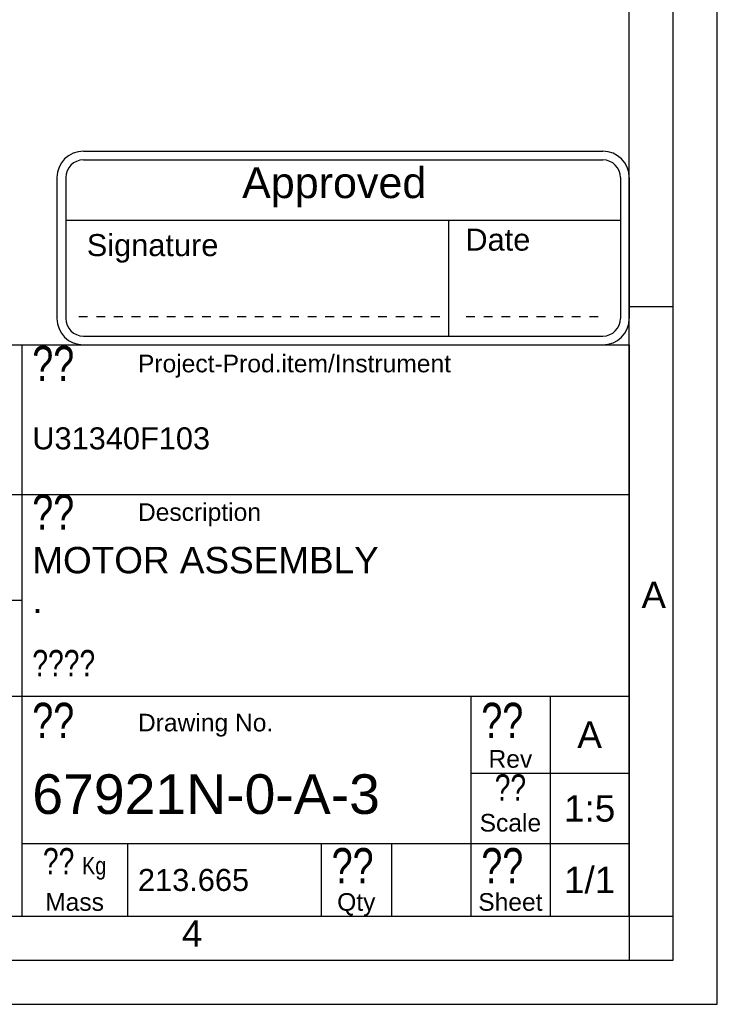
# Model space of a CAD drawing. Header units: millimetres. Extents: x 0 to 420, y 0 to 297.
# Tile 43 of 63: x 341 to 420, y 0 to 112. Entities that reach past the tile are written whole.
import ezdxf

# ---------------------------------------------------------------- set-up
doc = ezdxf.new("R2010")
doc.units = ezdxf.units.MM
doc.header["$LTSCALE"] = 23.1
doc.layers.get('0').update_dxf_attribs({"linetype": 'CONTINUOUS'})
doc.layers.add('DETAIL', color=7, linetype='CONTINUOUS')
doc.styles.add('TEXTSTYLE_11', font='arial.ttf')
doc.styles.add('TEXTSTYLE_2', font='arial.ttf')
doc.styles.add('TEXTSTYLE_3', font='arial.ttf')
doc.styles.add('TEXTSTYLE_5', font='txt', dxfattribs={"width": 0.8})

# ---------------------------------------------------------------- blocks, each defined once
blk = doc.blocks.new('APPROVED_BL3', base_point=(377.5, 85.91))
at = {"layer": 'DETAIL', "color": 1, "linetype": 'CONTINUOUS'}
for p, q in [((348, 96.91), (407, 96.91)), ((348, 95.91), (407, 95.91)), ((345, 93.91), (345, 77.91)), ((346, 93.91), (346, 77.91)), ((409, 93.91), (409, 77.91)), ((410, 93.91), (410, 77.91)), ((346, 89.09), (409, 89.09)), ((389.48, 89.09), (389.48, 75.91)), ((347.48, 78.12), (348.48, 78.12)), ((349.48, 78.12), (350.48, 78.12)), ((351.48, 78.12), (352.48, 78.12)), ((353.48, 78.12), (354.48, 78.12)), ((355.48, 78.12), (356.48, 78.12)), ((357.48, 78.12), (358.48, 78.12)), ((359.48, 78.12), (360.48, 78.12)), ((361.48, 78.12), (362.48, 78.12)), ((363.48, 78.12), (364.48, 78.12)), ((365.48, 78.12), (366.48, 78.12)), ((367.48, 78.12), (368.48, 78.12)), ((369.48, 78.12), (370.48, 78.12)), ((371.48, 78.12), (372.48, 78.12)), ((373.48, 78.12), (374.48, 78.12)), ((375.48, 78.12), (376.48, 78.12)), ((377.48, 78.12), (378.48, 78.12)), ((379.48, 78.12), (380.48, 78.12)), ((381.48, 78.12), (382.48, 78.12)), ((383.48, 78.12), (384.48, 78.12)), ((385.48, 78.12), (386.48, 78.12)), ((387.48, 78.12), (388.48, 78.12)), ((391.48, 78.12), (392.48, 78.12)), ((393.48, 78.12), (394.48, 78.12)), ((395.48, 78.12), (396.48, 78.12)), ((397.48, 78.12), (398.48, 78.12)), ((399.48, 78.12), (400.48, 78.12)), ((401.48, 78.12), (402.48, 78.12)), ((403.48, 78.12), (404.48, 78.12)), ((405.48, 78.12), (406.48, 78.12)), ((348, 75.91), (407, 75.91)), ((348, 74.91), (407, 74.91))]:
    blk.add_line(p, q, dxfattribs=at)
for centre, radius, start, end in [((348, 93.91), 3, 90, 180), ((407, 93.91), 3, 0, 90), ((348, 93.91), 2, 90, 180), ((407, 93.91), 2, 0, 90), ((348, 77.91), 3, 180, 270), ((348, 77.91), 2, 180, 270), ((407, 77.91), 3, 270, 360), ((407, 77.91), 2, 270, 360)]:
    blk.add_arc(centre, radius, start, end, dxfattribs=at)
at = {"layer": 'DETAIL', "color": 2, "linetype": 'CONTINUOUS', "style": 'TEXTSTYLE_11'}
for s, height, p in [('Approved', 3.5, (366.03, 91.58)), ('Signature', 2.5, (348.39, 84.99)), ('Date', 2.5, (391.39, 85.61))]:
    blk.add_text(s, height=height, dxfattribs=at).set_placement(p)

msp = doc.modelspace()

# ---------------------------------------------------------------- linework, layer by layer
at = {"color": 2, "linetype": 'CONTINUOUS'}
for p, q in [((420, 0), (420, 297)), ((415, 5), (415, 292)), ((410, 79.25), (415, 79.25)), ((235, 74.91189), (410, 74.91189)), ((341, 74.91189), (341, 9.99989)), ((410, 74.91189), (410, 9.99989)), ((235, 57.91189), (410, 57.91189)), ((235, 45.91189), (341, 45.91189)), ((235, 34.99989), (410, 34.99989)), ((392, 34.99989), (392, 9.99989)), ((401, 34.99989), (401, 9.99989)), ((392, 26.24989), (410, 26.24989)), ((341, 18.24989), (410, 18.24989)), ((353, 18.24989), (353, 9.99989)), ((375, 18.24989), (375, 9.99989)), ((383, 18.24989), (383, 9.99989)), ((235, 9.99989), (410, 9.99989)), ((410.00278, 10.01538), (410.00278, 5.01538)), ((410.00841, 9.99683), (415.00841, 9.99683)), ((20, 5), (415, 5)), ((237.25, 0), (420, 0))]:
    msp.add_line(p, q, dxfattribs=at)
at = {"color": 7, "linetype": 'CONTINUOUS'}
for p, q in [((410, 10), (410, 287)), ((25, 10), (410, 10))]:
    msp.add_line(p, q, dxfattribs=at)

# ---------------------------------------------------------------- block references
at = {"layer": 'DETAIL', "color": 2, "linetype": 'CONTINUOUS'}
msp.add_blockref('APPROVED_BL3', (377.49758, 85.90743), dxfattribs=at)

# ---------------------------------------------------------------- texts
at = {"color": 2, "linetype": 'CONTINUOUS', "char_height": 3, "attachment_point": 1, "line_spacing_factor": 0.9, "style": 'TEXTSTYLE_2'}
for s, insert, width in [('A', (411.3869, 47.99854), 2.7881041), ('4', (359.18334, 9.53753), 2.330855)]:
    msp.add_mtext(s, dxfattribs=dict(at, insert=insert, width=width))
at = {"layer": 'DETAIL', "color": 2, "linetype": 'CONTINUOUS', "line_spacing_factor": 0.9}
for s, insert, char_height, width, attachment_point, style in [('?? ', (342.2, 74.78689), 4, 9.6, 1, 'TEXTSTYLE_5'), ('Project-Prod.item/Instrument', (354.2, 73.78689), 2, 35.5018587, 1, 'TEXTSTYLE_3'), ('U31340F103', (342.2, 65.53689), 2.5, 20.1858736, 1, 'TEXTSTYLE_2'), ('?? ', (342.2, 57.91189), 4, 9.6, 1, 'TEXTSTYLE_5'), ('Description', (354.2, 56.91189), 2, 13.9628253, 1, 'TEXTSTYLE_3'), ('MOTOR ASSEMBLY\\P.', (342.2, 51.95589), 3, 39.267658, 1, 'TEXTSTYLE_2'), ('????', (342.2, 40.24989), 3, 9.6, 1, 'TEXTSTYLE_5'), ('??', (342.2, 34.24989), 4, 6.4, 1, 'TEXTSTYLE_5'), ('??', (393.2, 34.24989), 4, 6.4, 1, 'TEXTSTYLE_5'), ('Drawing No.', (354.2, 32.99989), 2, 15.3531599, 1, 'TEXTSTYLE_3'), ('A', (405.5, 32.12489), 3, 2.7881041, 2, 'TEXTSTYLE_2'), ('Rev', (396.5, 28.87489), 2, 4.9665428, 2, 'TEXTSTYLE_3'), ('67921N-0-A-3', (342.2, 26.12489), 4.5, 39.4628253, 1, 'TEXTSTYLE_3'), ('??', (396.5, 26.12489), 3, 4.8, 2, 'TEXTSTYLE_5'), ('1:5', (405.5, 23.74989), 3, 5.8215613, 2, 'TEXTSTYLE_3'), ('Scale', (396.5, 21.62489), 2, 6.9814126, 2, 'TEXTSTYLE_3'), ('??', (376.2, 17.74989), 4, 6.4, 1, 'TEXTSTYLE_5'), ('??', (393.2, 17.74989), 4, 6.4, 1, 'TEXTSTYLE_5'), ('?? \\Farial.ttf;\\H2.0;Kg', (347, 17.74989), 3, 10.6126394, 2, 'TEXTSTYLE_5'), ('1/1', (405.5, 15.62489), 3, 5.8215613, 2, 'TEXTSTYLE_3'), ('213.665', (354.2, 15.37489), 2.5, 12.6208178, 1, 'TEXTSTYLE_2'), ('Mass', (347, 12.62489), 2, 6.669145, 2, 'TEXTSTYLE_3'), ('Qty', (379, 12.62489), 2, 4.3420074, 2, 'TEXTSTYLE_3'), ('Sheet', (396.5, 12.62489), 2, 7.2936803, 2, 'TEXTSTYLE_3')]:
    msp.add_mtext(s, dxfattribs=dict(at, insert=insert, char_height=char_height, width=width, attachment_point=attachment_point, style=style))

doc.saveas('drawing.dxf')
